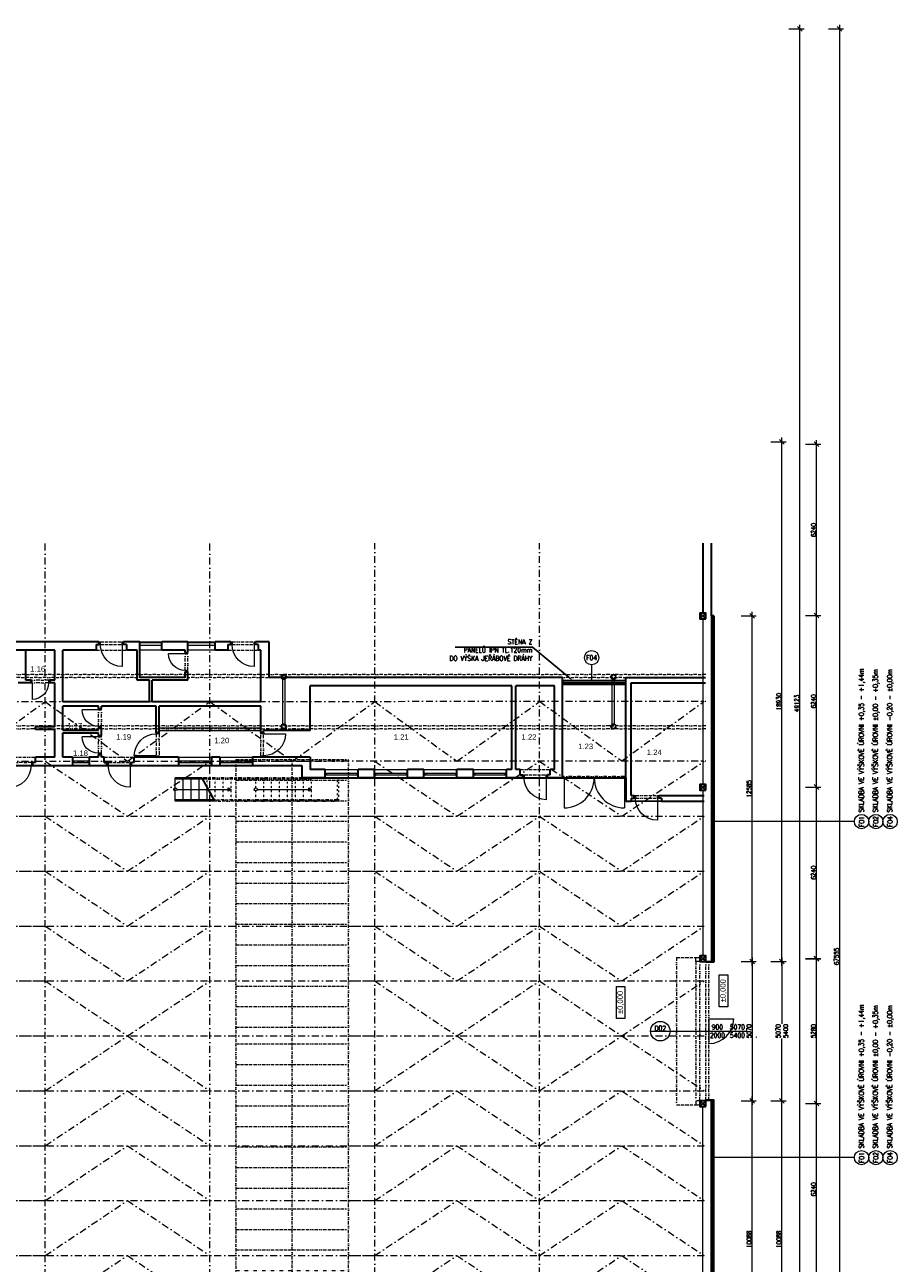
# Model space of a CAD drawing. Header units: millimetres. Extents: x -485339 to 350584, y -1189934 to 0.
# Tile 35 of 178: x -204483 to -172706, y -1037874 to -992773. Entities that reach past the tile are written whole.
import ezdxf
from ezdxf import colors
from ezdxf.entities.mleader import LeaderData, LeaderLine
from ezdxf.enums import TextEntityAlignment as Align
from ezdxf.math import Vec2, Vec3

# ---------------------------------------------------------------- set-up
doc = ezdxf.new("R2010")
doc.units = ezdxf.units.MM
doc.header["$LTSCALE"] = 10
for name, pattern in [('DASHDOT', [25.4, 12.7, -6.35, 0, -6.35]), ('DĚLICÍ2', [15.875, 6.35, -3.175, 0, -3.175, 0, -3.175]), ('ČÁRKOVANÁ2', [9.525, 6.35, -3.175])]:
    doc.linetypes.add(name, pattern=pattern)
doc.layers.get('Defpoints').update_dxf_attribs({"color": 201})
for name, color, linetype, lineweight in [('N_dveře', 10, 'Continuous', 18), ('N_kóty', 10, 'Continuous', 18), ('N_popis', 10, 'Continuous', 18), ('N_popis_otvory', 10, 'Continuous', 18), ('N_čáry_nad', 10, 'DĚLICÍ2', 18), ('N_čáry_obrys', 10, 'Continuous', 35), ('N_čáry_obv.plášt', 212, 'Continuous', 18), ('N_čáry_obv.plášt_obrys', 212, 'Continuous', 35), ('N_čáry_plné', 10, 'Continuous', 18), ('St__otvory_dveře', 40, 'Continuous', 18), ('St_kóty', 132, 'Continuous', 18), ('St_otvory_okna', 40, 'Continuous', 18), ('St_plocha_místnosti', 250, 'Continuous', 18), ('St_sloupy_konstrukce haly', 5, 'Continuous', 35), ('St_sloupy_opláštění_půdorys', 25, 'Continuous', 35), ('St_čáry_nad', 250, 'DĚLICÍ2', 18), ('St_čáry_obrys', 5, 'Continuous', 35), ('St_čáry_osy', 250, 'DASHDOT', 18), ('St_čáry_plné', 250, 'Continuous', 18), ('St_čáry_pod', 250, 'ČÁRKOVANÁ2', 18)]:
    doc.layers.add(name, color=color, linetype=linetype, lineweight=lineweight)
doc.styles.add('1_50', font='txt', dxfattribs={"height": 100})
doc.styles.add('Andy', font='arial.ttf')
doc.styles.get("Standard").update_dxf_attribs({"font": 'simplex.shx', "width": 0.8})
doc.linetypes.add('IZOLACE', pattern='A,0.0001,-0.1,[134,ltypeshp.shx,S=0.1,R=0,X=-0.1,Y=0],-0.2,[134,ltypeshp.shx,S=0.1,R=180,X=0.1,Y=0],-0.1', length=0.4001)
doc.linetypes.add('ZIGZAG', pattern='A,0.00254,-5.08,[131,ltypeshp.shx,S=5.08,R=0,X=-5.08,Y=0],-10.16,[131,ltypeshp.shx,S=5.08,R=180,X=5.08,Y=0],-5.08', length=20.32254)
doc.dimstyles.new('stavebníM100', dxfattribs={"dimtxt": 165, "dimasz": 170, "dimexe": 150, "dimexo": 100, "dimgap": 30, "dimtad": 1, "dimdec": 0, "dimtxsty": 'Standard', "dimblk": 'OBLIQUE', "dimcen": -2.5, "dimdle": 150, "dimclrd": 256, "dimclre": 256, "dimclrt": 256, "dimadec": 4, "dimazin": 0, "dimtfac": 1, "dimtdec": 0, "dimtmove": 2, "dimatfit": 3, "dimldrblk": 'OBLIQUE', "dimfxl": 400, "dimfxlon": 1, "dimlwd": -1, "dimlwe": -1, "dimarcsym": 0})

# ---------------------------------------------------------------- blocks, each defined once
blk = doc.blocks.new('*U6982')
at = {"layer": 'St_čáry_osy', "ltscale": 2}
blk.add_lwpolyline([(-3000, -1000), (-4, 1000), (3000, -1000)], dxfattribs=at)
blk = doc.blocks.new('*U6981')
at = {"layer": 'St_čáry_osy', "ltscale": 2}
for p in [(60000, 8000), (72000, 8000), (60000, 6000), (72000, 6000), (60000, 4000), (72000, 4000), (60000, 2000), (72000, 2000), (60000, 0), (72000, 0)]:
    blk.add_blockref('*U6982', p, dxfattribs=at)
blk = doc.blocks.new('*U6984')
at = {"layer": 'St_čáry_osy', "ltscale": 2}
blk.add_lwpolyline([(-3000, -1000), (-4, 1000), (3000, -1000)], dxfattribs=at)
blk = doc.blocks.new('*U6983')
at = {"layer": 'St_čáry_osy', "ltscale": 2}
for p in [(60000, 8000), (72000, 8000), (60000, 6000), (72000, 6000), (60000, 4000), (72000, 4000), (60000, 2000), (72000, 2000), (60000, 0), (72000, 0)]:
    blk.add_blockref('*U6984', p, dxfattribs=at)
blk = doc.blocks.new('*U6986')
at = {"layer": 'St_čáry_osy', "ltscale": 2}
for points in [[(-3950, 8000), (9058, 8000)], [(-3950, 6000), (9058, 6000)], [(-3950, 4000), (9058, 4000)], [(-3950, 2000), (9058, 2000)], [(-3950, 0), (9058, 0)], [(-3950, -2000), (9058, -2000)], [(-3950, -4000), (9058, -4000)], [(-3950, -6000), (9058, -6000)], [(-3950, -8000), (9058, -8000)]]:
    blk.add_lwpolyline(points, dxfattribs=at)
blk = doc.blocks.new('*U6985')
at = {"layer": 'St_čáry_osy', "ltscale": 2}
for p in [(48000, 0), (60000, 0), (72000, 0)]:
    blk.add_blockref('*U6986', p, dxfattribs=at)
blk = doc.blocks.new('G$C7F8F446A')
at = {"layer": 'St_čáry_plné', "color": 0, "linetype": 'ByBlock', "ltscale": 2}
for p, q in [((20055, 4100), (-55, 4100)), ((-55, 0), (20055, 0))]:
    blk.add_line(p, q, dxfattribs=at)
for points in [[(-55, 4100), (-55, 0)], [(695, 4100), (695, 0)], [(1445, 4100), (1445, 0)], [(2195, 4100), (2195, 0)], [(2945, 4100), (2945, 0)], [(3695, 4100), (3695, 0)], [(4445, 4100), (4445, 0)], [(5195, 4100), (5195, 0)], [(5945, 4100), (5945, 0)], [(6695, 4100), (6695, 0)], [(7445, 4100), (7445, 0)], [(8195, 4100), (8195, 0)], [(8945, 4100), (8945, 0)], [(9695, 4100), (9695, 0)], [(10305, 4100), (10305, 0)], [(11055, 4100), (11055, 0)], [(11805, 4100), (11805, 0)], [(12555, 4100), (12555, 0)], [(13305, 4100), (13305, 0)], [(14055, 4100), (14055, 0)], [(14805, 4100), (14805, 0)], [(15555, 4100), (15555, 0)], [(16305, 4100), (16305, 0)], [(17055, 4100), (17055, 0)], [(17805, 4100), (17805, 0)], [(18555, 4100), (18555, 0)], [(19305, 4100), (19305, 0)], [(20055, 4100), (20055, 0)], [(-55, 2050), (20000, 2050)]]:
    blk.add_lwpolyline(points, dxfattribs=at)
at = {"layer": 'St_čáry_pod', "color": 0, "linetype": 'ByBlock', "ltscale": 2}
for p, q in [((0, 4100), (0, 0)), ((20000, 0), (20000, 4100))]:
    blk.add_line(p, q, dxfattribs=at)
blk = doc.blocks.new('G$C3969F823')
at = {"layer": 'St__otvory_dveře', "ltscale": 2}
for points in [[(-100, -50), (-100, 0), (0, 0), (0, -50)], [(-101, -700), (-101, -650), (-1, -650), (-1, -700)]]:
    blk.add_lwpolyline(points, close=True, dxfattribs=at)
at = {"layer": 'St__otvory_dveře', "linetype": 'DĚLICÍ2', "ltscale": 2}
for points in [[(-100, -50), (-101, -650)], [(0, -50), (-1, -650)]]:
    blk.add_lwpolyline(points, dxfattribs=at)
at = {"layer": 'St__otvory_dveře', "color": 0, "ltscale": 2}
blk.add_lwpolyline([(-101, -650), (-701, -650)], dxfattribs=at)
blk.add_arc((-101, -650), 600, 90, 180, dxfattribs=at)
blk = doc.blocks.new('G$CC1796412')
at = {"layer": 'St__otvory_dveře', "color": 0, "ltscale": 2}
blk.add_lwpolyline([(850, 1), (850, 801)], dxfattribs=at)
at = {"layer": 'St__otvory_dveře', "ltscale": 2}
for points in [[(50, 0), (0, 0), (0, -100), (50, -100)], [(900, 1), (850, 1), (850, -99), (900, -99)]]:
    blk.add_lwpolyline(points, close=True, dxfattribs=at)
at = {"layer": 'St__otvory_dveře', "linetype": 'DĚLICÍ2', "ltscale": 2}
for points in [[(50, 0), (850, 1)], [(50, -100), (850, -99)]]:
    blk.add_lwpolyline(points, dxfattribs=at)
at = {"layer": 'St__otvory_dveře', "color": 0, "ltscale": 2}
blk.add_arc((850, 1), 800, 90, 180, dxfattribs=at)
blk = doc.blocks.new('G$CC101BA37')
at = {"layer": 'St_otvory_okna', "ltscale": 2}
for points in [[(600, 50), (0, 50), (0, 0), (600, 0)], [(0, 50), (50, 50), (50, 0), (0, 0)], [(600, 50), (550, 50), (550, 0), (600, 0)]]:
    blk.add_lwpolyline(points, close=True, dxfattribs=at)
blk = doc.blocks.new('G$C09EC9A76')
at = {"layer": 'St_otvory_okna', "ltscale": 2}
for points in [[(1200, 50), (0, 50), (0, 0), (1200, 0)], [(0, 50), (50, 50), (50, 0), (0, 0)], [(1200, 50), (1150, 50), (1150, 0), (1200, 0)]]:
    blk.add_lwpolyline(points, close=True, dxfattribs=at)
blk = doc.blocks.new('G$C96BA53D1')
at = {"layer": 'St__otvory_dveře', "ltscale": 2}
for points in [[(0, -50), (50, -50), (50, 0), (0, 0)], [(2250, -50), (2300, -50), (2300, 0), (2250, 0)]]:
    blk.add_lwpolyline(points, close=True, dxfattribs=at)
at = {"layer": 'St__otvory_dveře', "linetype": 'DĚLICÍ2', "ltscale": 2}
for points in [[(2250, 0), (50, 0)], [(2250, -50), (50, -50)]]:
    blk.add_lwpolyline(points, dxfattribs=at)
at = {"layer": 'St__otvory_dveře', "ltscale": 2}
for points in [[(50, -50), (50, -1150)], [(2250, -50), (2250, -1150)]]:
    blk.add_lwpolyline(points, dxfattribs=at)
for centre, start, end in [((50, -50), 270, 0), ((2250, -50), 180, 270)]:
    blk.add_arc(centre, 1100, start, end, dxfattribs=at)
blk = doc.blocks.new('G$CB69B1554')
at = {"layer": 'St_otvory_okna', "ltscale": 2}
for points in [[(58530, -25), (59330, -25)], [(58530, -125), (59330, -125)], [(60280, -25), (61280, -25)], [(60280, -125), (61280, -125)]]:
    blk.add_lwpolyline(points, dxfattribs=at)
at = {"layer": 'St_čáry_nad', "ltscale": 2}
for points in [[(56940, -300), (58040, -300)], [(61740, -300), (62840, -300)], [(53630, -4200), (54730, -4200)], [(57230, -4200), (58330, -4200)], [(64782, -4950), (60805, -4950)], [(72380, -4650), (73480, -4650)], [(64782, -5000), (60833, -5000)], [(65732, -5750), (61245, -5750)], [(65782, -5800), (61272, -5800)], [(76430, -5800), (77530, -5800)]]:
    blk.add_lwpolyline(points, dxfattribs=at)
at = {"layer": 'St_čáry_nad'}
for points in [[(60982, -5272), (60982, -4950)], [(61272, -5800), (61272, -4950)], [(61562, -5800), (61562, -4950)], [(61852, -5800), (61852, -4950)], [(62752, -5800), (62752, -4950)], [(63042, -5800), (63042, -4950)], [(63332, -5800), (63332, -4950)], [(63622, -5800), (63622, -4950)], [(63912, -5800), (63912, -4950)], [(64202, -5800), (64202, -4950)], [(64492, -5800), (64492, -4950)], [(64782, -5800), (64782, -4950)], [(65732, -5750), (65732, -4950)], [(65782, -5800), (65782, -4950)]]:
    blk.add_lwpolyline(points, dxfattribs=at)
at = {"layer": 'St_čáry_obrys', "ltscale": 2}
for points in [[(57040, 0), (52930, 0)], [(57040, -102), (57040, 0)], [(58530, 0), (57940, 0)], [(57940, -100), (57940, 0)], [(58530, -1300), (58530, 0)], [(60280, 0), (59330, 0)], [(59330, -300), (59330, 0)], [(60280, -390), (60280, 0)], [(61840, 0), (61280, 0)], [(61280, -300), (61280, 0)], [(61840, -102), (61840, 0)], [(63240, 0), (62740, 0)], [(63240, -1300), (63240, 0)], [(55430, -300), (53230, -300)], [(55430, -300), (54380, -300)], [(54380, -1400), (54380, -300)], [(55430, -1400), (55430, -300)], [(55730, -2190), (55730, -300)], [(56940, -300), (55730, -300)], [(56940, -100), (57040, -100)], [(56940, -100), (56940, -300)], [(57940, -100), (57940, -2)], [(58040, -100), (57940, -100)], [(58040, -100), (58040, -300)], [(58430, -300), (58040, -300)], [(58430, -1400), (58430, -300)], [(60180, -300), (59330, -300)], [(60180, -390), (60180, -300)], [(61740, -300), (61280, -300)], [(61740, -100), (61740, -300)], [(61740, -100), (61840, -100)], [(62740, -102), (62740, -2)], [(62740, -102), (62740, -2)], [(62840, -100), (62740, -100)], [(62840, -100), (62840, -300)], [(62940, -300), (62840, -300)], [(62940, -2190), (62940, -300)], [(60180, -1300), (58530, -1300)], [(60180, -1300), (60180, -1090)], [(60280, -1400), (60280, -1090)], [(73930, -1300), (63240, -1300)], [(73930, -4950), (73930, -1300)], [(76230, -5800), (76230, -1300)], [(54555, -1500), (54105, -1500)], [(54555, -1400), (54380, -1400)], [(54555, -1400), (54555, -1500)], [(55430, -1400), (55255, -1400)], [(55255, -1400), (55255, -1500)], [(55430, -1500), (55255, -1500)], [(55430, -3100), (55430, -1500)], [(58880, -1400), (58430, -1400)], [(58880, -2190), (58880, -1400)], [(60280, -1400), (58980, -1400)], [(58980, -2190), (58980, -1400)], [(72080, -1600), (64730, -1600)], [(64730, -3230), (64730, -1600)], [(72080, -4650), (72080, -1600)], [(73630, -1600), (72230, -1600)], [(72230, -4650), (72230, -1600)], [(73630, -4650), (73630, -1600)], [(76430, -5600), (76430, -1500)], [(58880, -2190), (55730, -2190)], [(62940, -2190), (58980, -2190)], [(55730, -3220), (55730, -2340)], [(57030, -2340), (55730, -2340)], [(57030, -2430), (57030, -2340)], [(57130, -2430), (57130, -2340)], [(59130, -2340), (57130, -2340)], [(59130, -3300), (59130, -2340)], [(59230, -3300), (59230, -2340)], [(62940, -2340), (59230, -2340)], [(62940, -3300), (62940, -2340)], [(55430, -3100), (54730, -3100)], [(54730, -3200), (54730, -3100)], [(57030, -3220), (57030, -3130)], [(57130, -3410), (57130, -3130)], [(55430, -3200), (54730, -3200)], [(55430, -4200), (55430, -3200)], [(55730, -3220), (57030, -3220)], [(55730, -4200), (55730, -3320)], [(55730, -3320), (57030, -3320)], [(57030, -3410), (57030, -3320)], [(59230, -3300), (59130, -3300)], [(63040, -3300), (62940, -3300)], [(64730, -3230), (63040, -3230)], [(63040, -3300), (63040, -3230)], [(54630, -4500), (54630, -4400)], [(54730, -4400), (54630, -4400)], [(54630, -4500), (56080, -4500)], [(54730, -4400), (54730, -4200)], [(55430, -4200), (54730, -4200)], [(56080, -4200), (55730, -4200)], [(57030, -4200), (56680, -4200)], [(56680, -4500), (57330, -4500)], [(57030, -4200), (57030, -4110)], [(57130, -4200), (57130, -4110)], [(57230, -4200), (57130, -4200)], [(57230, -4400), (57230, -4200)], [(57230, -4400), (57330, -4400)], [(57330, -4500), (57330, -4400)], [(58230, -4500), (58230, -4400)], [(58330, -4400), (58230, -4400)], [(58230, -4500), (59940, -4500)], [(59940, -4200), (58330, -4200)], [(58330, -4400), (58330, -4200)], [(61440, -4200), (61140, -4200)], [(61140, -4500), (61440, -4500)], [(64730, -4200), (62640, -4200)], [(62640, -4500), (64430, -4500)], [(64430, -4500), (64430, -4950)], [(64730, -4200), (64730, -4650)], [(65280, -4950), (64430, -4950)], [(65280, -4650), (64730, -4650)], [(65280, -4950), (65280, -4650)], [(67080, -4650), (66480, -4650)], [(66480, -4950), (66480, -4650)], [(67080, -4950), (66480, -4950)], [(67080, -4950), (67080, -4650)], [(68880, -4650), (68280, -4650)], [(68280, -4950), (68280, -4650)], [(68880, -4950), (68280, -4950)], [(68880, -4950), (68880, -4650)], [(70680, -4650), (70080, -4650)], [(70080, -4950), (70080, -4650)], [(70680, -4950), (70080, -4950)], [(70680, -4950), (70680, -4650)], [(72080, -4650), (71880, -4650)], [(71880, -4950), (71880, -4650)], [(72480, -4950), (71880, -4950)], [(72380, -4650), (72230, -4650)], [(72380, -4850), (72380, -4650)], [(72380, -4850), (72480, -4850)], [(72480, -4950), (72480, -4850)], [(73380, -4950), (73380, -4850)], [(73380, -4950), (73380, -4850)], [(73480, -4850), (73380, -4850)], [(73930, -4950), (73380, -4950)], [(73630, -4650), (73480, -4650)], [(73480, -4850), (73480, -4650)], [(76430, -5700), (76430, -5800)], [(76430, -5700), (76530, -5700)], [(76530, -5702), (76530, -5602)], [(77230, -5600), (77230, -5600)], [(77430, -5702), (77430, -5602)], [(77430, -5702), (77430, -5602)], [(77530, -5700), (77430, -5700)], [(77530, -5700), (77530, -5800)]]:
    blk.add_lwpolyline(points, dxfattribs=at)
at = {"layer": 'St_čáry_obrys'}
for points in [[(60180, -390), (60280, -390)], [(60180, -1090), (60280, -1090)], [(76230, -1300), (79139, -1300)], [(76430, -1500), (79139, -1500)], [(57030, -2430), (57130, -2430)], [(57030, -3130), (57130, -3130)], [(57030, -3410), (57130, -3410)], [(56080, -4200), (56080, -4500)], [(56680, -4200), (56680, -4500)], [(57030, -4110), (57130, -4110)], [(59940, -4200), (59940, -4500)], [(61140, -4200), (61140, -4500)], [(61440, -4200), (61440, -4500)], [(62640, -4200), (62640, -4500)], [(76230, -5800), (76430, -5800)], [(76430, -5600), (76530, -5600)], [(77430, -5600), (79089, -5600)], [(77530, -5800), (79089, -5800)]]:
    blk.add_lwpolyline(points, dxfattribs=at)
at = {"layer": 'St_čáry_plné'}
for p, q in [((56080, -4200), (56680, -4200)), ((56080, -4500), (56680, -4500)), ((59940, -4200), (61140, -4200)), ((59940, -4500), (61140, -4500)), ((61440, -4200), (62640, -4200)), ((61440, -4500), (62640, -4500)), ((65280, -4650), (66480, -4650)), ((65280, -4950), (66480, -4950)), ((67080, -4650), (68280, -4650)), ((67080, -4950), (68280, -4950)), ((68880, -4650), (70080, -4650)), ((68880, -4950), (70080, -4950)), ((70680, -4650), (71880, -4650)), ((70680, -4950), (71880, -4950))]:
    blk.add_line(p, q, dxfattribs=at)
at = {"layer": 'St_čáry_plné', "ltscale": 2}
for points in [[(58530, 0), (59330, 0)], [(60280, 0), (61280, 0)], [(59330, -300), (58530, -300)], [(61280, -300), (60280, -300)], [(59877, -5375), (61852, -5375)], [(62807, -5375), (64782, -5375)]]:
    blk.add_lwpolyline(points, dxfattribs=at)
at = {"layer": 'St_čáry_plné'}
for points in [[(62940, -3140), (59230, -3140)], [(62940, -3240), (59230, -3240)], [(60805, -4950), (59822, -4950)], [(59822, -5800), (59822, -4950)], [(60112, -5800), (60112, -4950)], [(60402, -5800), (60402, -4950)], [(60692, -5800), (60692, -4950)], [(60771, -4950), (61238, -5800)], [(60805, -4950), (61272, -5800)], [(60799, -5000), (59822, -5000)], [(60982, -5800), (60982, -5334)], [(61210, -5750), (59822, -5750)], [(61272, -5800), (59822, -5800)]]:
    blk.add_lwpolyline(points, dxfattribs=at)
at = {"layer": 'St_čáry_plné', "ltscale": 2}
for points in [[(61852, -5375), (61751, -5434), (61751, -5316)], [(64782, -5375), (64681, -5434), (64681, -5316)]]:
    blk.add_lwpolyline(points, close=True, dxfattribs=at)
for centre in [(59822, -5375), (62752, -5375)]:
    blk.add_circle(centre, 54.6, dxfattribs=at)
at = {"layer": 'St__otvory_dveře', "xscale": -1}
for name, p, rotation in [('G$CC1796412', (57040, -99), 180), ('G$CC1796412', (61840, -99), 180), ('G$C3969F823', (60280, -1090), 180), ('G$C3969F823', (55255, -1399), 270), ('G$C3969F823', (57130, -3130), 180), ('G$C3969F823', (57130, -4110), 180), ('G$CC1796412', (59130, -3300), 89.9999999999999), ('G$CC1796412', (63040, -4200), 269.9999999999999), ('G$CC1796412', (57330, -4499), 180), ('G$CC1796412', (72480, -4949), 180), ('G$CC1796412', (76530, -5699), 180)]:
    blk.add_blockref(name, p, dxfattribs=dict(at, rotation=rotation))
at = {"layer": 'St__otvory_dveře', "rotation": 180}
blk.add_blockref('G$CC1796412', (54630, -4501), dxfattribs=at)
at = {"layer": 'St__otvory_dveře'}
blk.add_blockref('G$C96BA53D1', (73930, -4900), dxfattribs=at)
at = {"layer": 'St_otvory_okna', "ltscale": 2}
for name, p in [('G$CC101BA37', (56080, -4400)), ('G$C09EC9A76', (59940, -4400)), ('G$C09EC9A76', (61440, -4400)), ('G$C09EC9A76', (65280, -4850)), ('G$C09EC9A76', (67080, -4850)), ('G$C09EC9A76', (68880, -4850)), ('G$C09EC9A76', (70680, -4850))]:
    blk.add_blockref(name, p, dxfattribs=at)
blk = doc.blocks.new('G$CD8A98CDB')
at = {"layer": 'St_sloupy_konstrukce haly', "color": 250, "lineweight": 18, "ltscale": 2}
for points in [[(-825, 0), (825, 0)], [(-825, -80), (825, -80)]]:
    blk.add_lwpolyline(points, dxfattribs=at)
at = {"layer": 'St_sloupy_konstrukce haly', "ltscale": 2}
for centre in [(-900, -40), (900, -40)]:
    blk.add_circle(centre, 85, dxfattribs=at)
blk = doc.blocks.new('G$C0F2906C7')
at = {"layer": 'St_sloupy_opláštění_půdorys', "ltscale": 2}
blk.add_lwpolyline([(-105, -105), (105, -105), (105, 105), (-105, 105)], close=True, dxfattribs=at)
for points in [[(-105, 105), (105, -105)], [(105, 105), (-105, -105)]]:
    blk.add_lwpolyline(points, dxfattribs=at)
blk = doc.blocks.new('_OBLIQUE')
at = {"color": 0, "linetype": 'ByBlock'}
blk.add_line((-0.5, -0.5), (0.5, 0.5), dxfattribs=at)
blk = doc.blocks.new('*D7068')
at = {"layer": 'Defpoints', "color": 0}
for p in [(-179563, -1031958), (-176905, -1031958), (-195583, -1042046)]:
    blk.add_point(p, dxfattribs=at)
at = {"layer": 'St_kóty'}
for p, q in [((-176905, -1042196), (-176905, -1031808)), ((-177305, -1031958), (-176755, -1031958)), ((-177305, -1042046), (-176755, -1042046))]:
    blk.add_line(p, q, dxfattribs=at)
at = {"layer": 'St_kóty', "linetype": 'ByBlock', "xscale": 170, "yscale": 170, "zscale": 170}
for p, rotation in [((-176905, -1031958), 90), ((-176905, -1042046), 270)]:
    blk.add_blockref('_OBLIQUE', p, dxfattribs=dict(at, rotation=rotation))
at = {"layer": 'St_kóty', "insert": (-177017, -1037002), "char_height": 165, "attachment_point": 5, "rotation": 90}
blk.add_mtext('10088', dxfattribs=at)
blk = doc.blocks.new('*D7069')
at = {"layer": 'Defpoints', "color": 0}
for p in [(-179483, -1026888), (-176905, -1026888), (-179483, -1031958)]:
    blk.add_point(p, dxfattribs=at)
at = {"layer": 'St_kóty'}
for p, q in [((-177305, -1026888), (-176755, -1026888)), ((-176905, -1026738), (-176905, -1029160)), ((-176905, -1032108), (-176905, -1029685)), ((-177305, -1031958), (-176755, -1031958))]:
    blk.add_line(p, q, dxfattribs=at)
at = {"layer": 'St_kóty', "linetype": 'ByBlock', "xscale": 170, "yscale": 170, "zscale": 170}
for p, rotation in [((-176905, -1026888), 90), ((-176905, -1031958), 270)]:
    blk.add_blockref('_OBLIQUE', p, dxfattribs=dict(at, rotation=rotation))
at = {"layer": 'St_kóty', "insert": (-176905, -1029423), "char_height": 165, "attachment_point": 5, "rotation": 90}
blk.add_mtext('5070\\P5400', dxfattribs=at)
blk = doc.blocks.new('*D7070')
at = {"layer": 'Defpoints', "color": 0}
for p in [(-179483, -1007958), (-176905, -1007958), (-179563, -1026888)]:
    blk.add_point(p, dxfattribs=at)
at = {"layer": 'St_kóty'}
for p, q in [((-177305, -1007958), (-176755, -1007958)), ((-176905, -1027038), (-176905, -1007808)), ((-177305, -1026888), (-176755, -1026888))]:
    blk.add_line(p, q, dxfattribs=at)
at = {"layer": 'St_kóty', "linetype": 'ByBlock', "xscale": 170, "yscale": 170, "zscale": 170}
for p, rotation in [((-176905, -1007958), 90), ((-176905, -1026888), 270)]:
    blk.add_blockref('_OBLIQUE', p, dxfattribs=dict(at, rotation=rotation))
at = {"layer": 'St_kóty', "insert": (-177017, -1017423), "char_height": 165, "attachment_point": 5, "rotation": 90}
blk.add_mtext('18930', dxfattribs=at)
blk = doc.blocks.new('*D7074')
at = {"layer": 'Defpoints', "color": 0}
for p in [(-179483, -992923), (-176251, -992923), (-195597, -1042046)]:
    blk.add_point(p, dxfattribs=at)
at = {"layer": 'St_kóty'}
for p, q in [((-176651, -992923), (-176101, -992923)), ((-176251, -1042196), (-176251, -992773)), ((-176651, -1042046), (-176101, -1042046))]:
    blk.add_line(p, q, dxfattribs=at)
at = {"layer": 'St_kóty', "linetype": 'ByBlock', "xscale": 170, "yscale": 170, "zscale": 170}
for p, rotation in [((-176251, -992923), 90), ((-176251, -1042046), 270)]:
    blk.add_blockref('_OBLIQUE', p, dxfattribs=dict(at, rotation=rotation))
at = {"layer": 'St_kóty', "insert": (-176364, -1017484), "char_height": 165, "attachment_point": 5, "rotation": 90}
blk.add_mtext('49123', dxfattribs=at)
blk = doc.blocks.new('*D7078')
at = {"layer": 'Defpoints', "color": 0}
for p in [(-179788, -1032063), (-175643, -1032063), (-179788, -1038303)]:
    blk.add_point(p, dxfattribs=at)
at = {"layer": 'St_kóty'}
for p, q in [((-176043, -1032063), (-175493, -1032063)), ((-175643, -1038453), (-175643, -1031913)), ((-176043, -1038303), (-175493, -1038303))]:
    blk.add_line(p, q, dxfattribs=at)
at = {"layer": 'St_kóty', "linetype": 'ByBlock', "xscale": 170, "yscale": 170, "zscale": 170}
for p, rotation in [((-175643, -1032063), 90), ((-175643, -1038303), 270)]:
    blk.add_blockref('_OBLIQUE', p, dxfattribs=dict(at, rotation=rotation))
at = {"layer": 'St_kóty', "insert": (-175755, -1035183), "char_height": 165, "attachment_point": 5, "rotation": 90}
blk.add_mtext('6240', dxfattribs=at)
blk = doc.blocks.new('*D7079')
at = {"layer": 'Defpoints', "color": 0}
for p in [(-179788, -1026783), (-175643, -1026783), (-179788, -1032063)]:
    blk.add_point(p, dxfattribs=at)
at = {"layer": 'St_kóty'}
for p, q in [((-176043, -1026783), (-175493, -1026783)), ((-175643, -1032213), (-175643, -1026633)), ((-176043, -1032063), (-175493, -1032063))]:
    blk.add_line(p, q, dxfattribs=at)
at = {"layer": 'St_kóty', "linetype": 'ByBlock', "xscale": 170, "yscale": 170, "zscale": 170}
for p, rotation in [((-175643, -1026783), 90), ((-175643, -1032063), 270)]:
    blk.add_blockref('_OBLIQUE', p, dxfattribs=dict(at, rotation=rotation))
at = {"layer": 'St_kóty', "insert": (-175755, -1029423), "char_height": 165, "attachment_point": 5, "rotation": 90}
blk.add_mtext('5280', dxfattribs=at)
blk = doc.blocks.new('*D7080')
at = {"layer": 'Defpoints', "color": 0}
for p in [(-179788, -1020531), (-175643, -1020531), (-179788, -1026771)]:
    blk.add_point(p, dxfattribs=at)
at = {"layer": 'St_kóty'}
for p, q in [((-176043, -1020531), (-175493, -1020531)), ((-175643, -1026921), (-175643, -1020381)), ((-176043, -1026771), (-175493, -1026771))]:
    blk.add_line(p, q, dxfattribs=at)
at = {"layer": 'St_kóty', "linetype": 'ByBlock', "xscale": 170, "yscale": 170, "zscale": 170}
for p, rotation in [((-175643, -1020531), 90), ((-175643, -1026771), 270)]:
    blk.add_blockref('_OBLIQUE', p, dxfattribs=dict(at, rotation=rotation))
at = {"layer": 'St_kóty', "insert": (-175755, -1023651), "char_height": 165, "attachment_point": 5, "rotation": 90}
blk.add_mtext('6240', dxfattribs=at)
blk = doc.blocks.new('*D7081')
at = {"layer": 'Defpoints', "color": 0}
for p in [(-179788, -1014291), (-175643, -1014291), (-179788, -1020531)]:
    blk.add_point(p, dxfattribs=at)
at = {"layer": 'St_kóty'}
for p, q in [((-176043, -1014291), (-175493, -1014291)), ((-175643, -1020681), (-175643, -1014141)), ((-176043, -1020531), (-175493, -1020531))]:
    blk.add_line(p, q, dxfattribs=at)
at = {"layer": 'St_kóty', "linetype": 'ByBlock', "xscale": 170, "yscale": 170, "zscale": 170}
for p, rotation in [((-175643, -1014291), 90), ((-175643, -1020531), 270)]:
    blk.add_blockref('_OBLIQUE', p, dxfattribs=dict(at, rotation=rotation))
at = {"layer": 'St_kóty', "insert": (-175755, -1017411), "char_height": 165, "attachment_point": 5, "rotation": 90}
blk.add_mtext('6240', dxfattribs=at)
blk = doc.blocks.new('*D7082')
at = {"layer": 'Defpoints', "color": 0}
for p in [(-179788, -1008051), (-175643, -1008051), (-179788, -1014291)]:
    blk.add_point(p, dxfattribs=at)
at = {"layer": 'St_kóty'}
for p, q in [((-175643, -1014441), (-175643, -1007901)), ((-176043, -1008051), (-175493, -1008051)), ((-176043, -1014291), (-175493, -1014291))]:
    blk.add_line(p, q, dxfattribs=at)
at = {"layer": 'St_kóty', "linetype": 'ByBlock', "xscale": 170, "yscale": 170, "zscale": 170}
for p, rotation in [((-175643, -1008051), 90), ((-175643, -1014291), 270)]:
    blk.add_blockref('_OBLIQUE', p, dxfattribs=dict(at, rotation=rotation))
at = {"layer": 'St_kóty', "insert": (-175755, -1011171), "char_height": 165, "attachment_point": 5, "rotation": 90}
blk.add_mtext('6240', dxfattribs=at)
blk = doc.blocks.new('*D7086')
at = {"layer": 'Defpoints', "color": 0}
for p in [(-179483, -992923), (-195583, -1060478), (-174807, -1060478)]:
    blk.add_point(p, dxfattribs=at)
at = {"layer": 'St_kóty'}
for p, q in [((-175207, -992923), (-174657, -992923)), ((-174807, -992773), (-174807, -1060628)), ((-175207, -1060478), (-174657, -1060478))]:
    blk.add_line(p, q, dxfattribs=at)
at = {"layer": 'St_kóty', "linetype": 'ByBlock', "xscale": 170, "yscale": 170, "zscale": 170}
for p, rotation in [((-174807, -992923), 90), ((-174807, -1060478), 270)]:
    blk.add_blockref('_OBLIQUE', p, dxfattribs=dict(at, rotation=rotation))
at = {"layer": 'St_kóty', "insert": (-174919, -1026700), "char_height": 165, "attachment_point": 5, "rotation": 90}
blk.add_mtext('67555', dxfattribs=at)
blk = doc.blocks.new('G$C989355E2')
at = {"layer": 'N_dveře', "linetype": 'DĚLICÍ2', "ltscale": 2}
for points in [[(-850, 2685), (-850, -2685)], [(-850, 2685), (-150, 2685)], [(-150, 2535), (-150, -2535)], [(0, -2535), (0, 2535)], [(-850, -2685), (-150, -2685)]]:
    blk.add_lwpolyline(points, dxfattribs=at)
at = {"layer": 'N_dveře'}
blk.add_lwpolyline([(0, 2535), (-150, 2535), (-150, 2685), (0, 2685)], close=True, dxfattribs=at)
at = {"layer": 'N_dveře', "linetype": 'DĚLICÍ2', "ltscale": 2}
blk.add_lwpolyline([(0, -2535), (-150, -2535), (-150, -2685), (0, -2685)], close=True, dxfattribs=at)
blk = doc.blocks.new('*D7313')
at = {"layer": 'Defpoints', "color": 0}
for p in [(-179483, -1031958), (-177992, -1031958), (-179483, -1042046)]:
    blk.add_point(p, dxfattribs=at)
at = {"layer": 'N_kóty'}
for p, q in [((-177992, -1042196), (-177992, -1031808)), ((-178392, -1031958), (-177842, -1031958)), ((-178392, -1042046), (-177842, -1042046))]:
    blk.add_line(p, q, dxfattribs=at)
at = {"layer": 'N_kóty', "linetype": 'ByBlock', "xscale": 170, "yscale": 170, "zscale": 170}
for p, rotation in [((-177992, -1031958), 90), ((-177992, -1042046), 270)]:
    blk.add_blockref('_OBLIQUE', p, dxfattribs=dict(at, rotation=rotation))
at = {"layer": 'N_kóty', "insert": (-178104, -1037002), "char_height": 165, "attachment_point": 5, "rotation": 90}
blk.add_mtext('10088', dxfattribs=at)
blk = doc.blocks.new('*D7314')
at = {"layer": 'Defpoints', "color": 0}
for p in [(-179483, -1014303), (-177992, -1014303), (-179483, -1026888)]:
    blk.add_point(p, dxfattribs=at)
at = {"layer": 'N_kóty'}
for p, q in [((-178392, -1014303), (-177842, -1014303)), ((-177992, -1027038), (-177992, -1014153)), ((-178392, -1026888), (-177842, -1026888))]:
    blk.add_line(p, q, dxfattribs=at)
at = {"layer": 'N_kóty', "linetype": 'ByBlock', "xscale": 170, "yscale": 170, "zscale": 170}
for p, rotation in [((-177992, -1014303), 90), ((-177992, -1026888), 270)]:
    blk.add_blockref('_OBLIQUE', p, dxfattribs=dict(at, rotation=rotation))
at = {"layer": 'N_kóty', "insert": (-178104, -1020595), "char_height": 165, "attachment_point": 5, "rotation": 90}
blk.add_mtext('12585', dxfattribs=at)
blk = doc.blocks.new('*D7315')
at = {"layer": 'Defpoints', "color": 0}
for p in [(-179683, -1026888), (-179683, -1031958), (-177992, -1031958)]:
    blk.add_point(p, dxfattribs=at)
at = {"layer": 'N_kóty'}
for p, q in [((-178392, -1026888), (-177842, -1026888)), ((-177992, -1026738), (-177992, -1032108)), ((-178392, -1031958), (-177842, -1031958))]:
    blk.add_line(p, q, dxfattribs=at)
at = {"layer": 'N_kóty', "linetype": 'ByBlock', "xscale": 170, "yscale": 170, "zscale": 170}
for p, rotation in [((-177992, -1026888), 90), ((-177992, -1031958), 270)]:
    blk.add_blockref('_OBLIQUE', p, dxfattribs=dict(at, rotation=rotation))
at = {"layer": 'N_kóty', "insert": (-178104, -1029423), "char_height": 165, "attachment_point": 5, "rotation": 90}
blk.add_mtext('5070', dxfattribs=at)

msp = doc.modelspace()

# ---------------------------------------------------------------- linework, layer by layer
at = {"layer": 'N_dveře'}
for points in [[(-179563, -1028972.6), (-178663, -1028972.6)], [(-179563, -1029022.6), (-179563, -1029822.6)]]:
    msp.add_lwpolyline(points, dxfattribs=at)
msp.add_arc((-179563, -1028972.6), 900, 270, 0, dxfattribs=at)
at = {"layer": 'N_popis'}
for points in [[(-183836.1, -1016082.1), (-183836.1, -1016662.9)], [(-174265.4, -1021790.1), (-179483, -1021790.1)], [(-174265.4, -1034027.5), (-179483, -1034027.5)]]:
    msp.add_lwpolyline(points, dxfattribs=at)
for centre in [(-183836.1, -1015822.2), (-174005.5, -1021790.1), (-173485.7, -1021790.1), (-172965.9, -1021790.1), (-174005.5, -1034027.5), (-173485.7, -1034027.5), (-172965.9, -1034027.5)]:
    msp.add_circle(centre, 259.9, dxfattribs=at)
at = {"layer": 'N_popis_otvory'}
msp.add_lwpolyline([(-180981.2, -1029422.6), (-178188.3, -1029422.6)], dxfattribs=at)
msp.add_circle((-181335.8, -1029422.6), 354.6, dxfattribs=at)
at = {"layer": 'N_čáry_nad', "ltscale": 2}
for points in [[(-179683, -1031957.6), (-179683, -1026887.6)], [(-179563, -1031957.6), (-179563, -1026887.6)]]:
    msp.add_lwpolyline(points, dxfattribs=at)
at = {"layer": 'N_čáry_obrys', "ltscale": 2}
for p, q in [((-179383, -1014302.6), (-179383, -1026907.6)), ((-179383, -1026907.6), (-179683, -1026907.6))]:
    msp.add_line(p, q, dxfattribs=at)
for points in [[(-179383, -1014302.6), (-179483, -1014302.6)], [(-195482.7, -1042145.8), (-179383, -1042145.8), (-179383, -1031937.6), (-179683, -1031937.6)]]:
    msp.add_lwpolyline(points, dxfattribs=at)
at = {"layer": 'N_čáry_obv.plášt', "linetype": 'IZOLACE', "ltscale": 10}
for p, q in [((-179433, -1014302.6), (-179433, -1026887.6)), ((-179433, -1042095.8), (-179433, -1031957.6))]:
    msp.add_line(p, q, dxfattribs=at)
at = {"layer": 'N_čáry_obv.plášt', "linetype": 'IZOLACE', "ltscale": 2}
for p, q in [((-179383, -1026897.6), (-179683, -1026897.6)), ((-179383, -1031947.6), (-179683, -1031947.6))]:
    msp.add_line(p, q, dxfattribs=at)
at = {"layer": 'N_čáry_obv.plášt', "linetype": 'ZIGZAG'}
msp.add_lwpolyline([(-184892.7, -1016722.9), (-182592.7, -1016722.9)], dxfattribs=at)
at = {"layer": 'N_čáry_obv.plášt_obrys'}
msp.add_lwpolyline([(-182592.7, -1016662.9), (-184892.7, -1016662.9), (-184892.7, -1016782.9), (-182592.7, -1016782.9)], close=True, dxfattribs=at)
at = {"layer": 'N_čáry_plné'}
msp.add_lwpolyline([(-181690.4, -1029422.6), (-180981.2, -1029422.6)], dxfattribs=at)
at = {"layer": 'St__otvory_dveře'}
msp.add_lwpolyline([(-179483, -1023932.6), (-179483, -1023932.6), (-179483, -1023932.6)], dxfattribs=at)
msp.add_lwpolyline([(-179483, -1023932.6), (-179483, -1023932.6), (-179483, -1023932.6)], dxfattribs=at)
msp.add_lwpolyline([(-179483, -1023932.6), (-179483, -1023932.6), (-179483, -1023932.6)], dxfattribs=at)
at = {"layer": 'St_kóty'}
for points in [[(-179190.3, -1028535), (-179190.3, -1027368.5), (-178879.7, -1027368.5), (-178879.7, -1028535)], [(-182935.6, -1028960.4), (-182935.6, -1027793.9), (-182625, -1027793.9), (-182625, -1028960.4)]]:
    msp.add_lwpolyline(points, close=True, dxfattribs=at)
at = {"layer": 'St_čáry_nad', "ltscale": 2}
for points in [[(-179683, -1016437.6), (-275737.7, -1016437.6)], [(-182415.5, -1016537.6), (-275737.7, -1016537.6)], [(-179683, -1018307.6), (-275737.7, -1018307.6)], [(-179683, -1018407.6), (-275737.7, -1018407.6)]]:
    msp.add_lwpolyline(points, dxfattribs=at)
at = {"layer": 'St_čáry_obrys'}
for p, q in [((-205892.7, -1019742.9), (-194392.7, -1019742.9)), ((-194392.7, -1019742.9), (-194392.7, -1020192.9)), ((-194392.7, -1020192.9), (-182592.7, -1020192.9)), ((-182592.7, -1020192.9), (-182592.7, -1021031.2)), ((-182592.7, -1021031.2), (-179783, -1021042.9))]:
    msp.add_line(p, q, dxfattribs=at)
at = {"layer": 'St_čáry_obrys', "ltscale": 2}
for points in [[(-179783, -1011656.9), (-179783, -1014197.6)], [(-179483, -1011656.9), (-179483, -1014302.6)]]:
    msp.add_lwpolyline(points, dxfattribs=at)
at = {"layer": 'St_čáry_osy', "ltscale": 2}
for points in [[(-203737.7, -1040882.6), (-203737.7, -1011656.9)], [(-197737.7, -1040882.6), (-197737.7, -1011656.9)], [(-191737.7, -1041843.2), (-191737.7, -1011656.9)], [(-185737.7, -1041843.2), (-185737.7, -1011656.9)], [(-275737.7, -1017422.6), (-179683, -1017409.8)], [(-209737.7, -1017422.6), (-206742, -1019595.1), (-203737.7, -1017422.6)], [(-203737.7, -1017422.6), (-200742, -1019595.1), (-197737.7, -1017422.6)], [(-197737.7, -1017422.6), (-194742, -1019595.1), (-191737.7, -1017422.6)], [(-191737.7, -1017422.6), (-188742, -1019595.1), (-185737.7, -1017422.6)], [(-185737.7, -1017410.6), (-182742, -1019583.1), (-179736.7, -1017410.6)], [(-275737.7, -1019595.1), (-179683, -1019582.3)], [(-185737.7, -1019595.1), (-182742, -1021595.1), (-179736.7, -1019595.1)], [(-185737.7, -1021595.1), (-182742, -1023595.1), (-179736.7, -1021595.1)], [(-185737.7, -1023595.1), (-182742, -1025595.1), (-179736.7, -1023595.1)], [(-185737.7, -1025595.1), (-182742, -1027595.1), (-179736.7, -1025595.1)], [(-185737.7, -1027595.1), (-182742, -1029595.1), (-179736.7, -1027595.1)], [(-185737.7, -1031595.1), (-182742, -1029595.1), (-179736.7, -1031595.1)], [(-185737.7, -1033595.1), (-182742, -1031595.1), (-179736.7, -1033595.1)], [(-185737.7, -1035595.1), (-182742, -1033595.1), (-179736.7, -1035595.1)], [(-185737.7, -1037595.1), (-182742, -1035595.1), (-179736.7, -1037595.1)], [(-185737.7, -1039595.1), (-182742, -1037595.1), (-179736.7, -1039595.1)]]:
    msp.add_lwpolyline(points, dxfattribs=at)
at = {"layer": 'St_čáry_plné', "ltscale": 2}
for points in [[(-179483, -1014302.6), (-179483, -1026887.6), (-179683, -1026887.6)], [(-179783, -1014407.6), (-179783, -1020437.6)], [(-179783, -1020647.6), (-179783, -1026677.6)], [(-195582.7, -1042045.8), (-179483, -1042045.8), (-179483, -1031957.6), (-179683, -1031957.6)], [(-179783, -1038197.6), (-179783, -1032167.6)]]:
    msp.add_lwpolyline(points, dxfattribs=at)

# ---------------------------------------------------------------- block references
at = {"layer": 'N_dveře', "ltscale": 2}
msp.add_blockref('G$CB69B1554', (-258822.7, -1015242.9), dxfattribs=at)
at = {"layer": 'N_dveře'}
msp.add_blockref('G$C989355E2', (-179893, -1029422.6), dxfattribs=at)
at = {"layer": 'St_sloupy_konstrukce haly', "ltscale": 2, "rotation": 90}
for p in [(-195082.7, -1017422.6), (-183082.7, -1017422.6)]:
    msp.add_blockref('G$CD8A98CDB', p, dxfattribs=at)
at = {"layer": 'St_sloupy_opláštění_půdorys', "ltscale": 2, "rotation": 90}
for p in [(-179788, -1014302.6), (-179788, -1020542.6), (-179788, -1026782.6), (-179788, -1032062.6)]:
    msp.add_blockref('G$C0F2906C7', p, dxfattribs=at)
at = {"layer": 'St_čáry_nad', "ltscale": 2, "rotation": 90}
msp.add_blockref('G$C7F8F446A', (-192692, -1039584.6), dxfattribs=at)
at = {"layer": 'St_čáry_osy', "ltscale": 2, "xscale": -1, "rotation": 180}
msp.add_blockref('*U6983', (-260737.7, -1020595.1), dxfattribs=at)
at = {"layer": 'St_čáry_osy', "ltscale": 2}
for name, p in [('*U6985', (-260742, -1029595.1)), ('*U6981', (-260737.7, -1038595.1))]:
    msp.add_blockref(name, p, dxfattribs=at)

# ---------------------------------------------------------------- texts
at = {"layer": 'N_popis', "width": 0.8}
msp.add_text('F04', height=180, dxfattribs=at).set_placement((-183836.1, -1015822.2), align=Align.MIDDLE_CENTER)
for s, p in [('SKLADBA VE VÝŠKOVÉ ÚROVNI +0,35 - +1,44m ', (-173926, -1021459.9)), ('SKLADBA VE VÝŠKOVÉ ÚROVNI %%P0,00 - +0,35m ', (-173411.7, -1021459.9)), ('SKLADBA VE VÝŠKOVÉ ÚROVNI -0,20 - %%P0,00m ', (-172891.9, -1021459.9)), ('SKLADBA VE VÝŠKOVÉ ÚROVNI +0,35 - +1,44m ', (-173926, -1033697.4)), ('SKLADBA VE VÝŠKOVÉ ÚROVNI %%P0,00 - +0,35m ', (-173411.7, -1033697.4)), ('SKLADBA VE VÝŠKOVÉ ÚROVNI -0,20 - %%P0,00m ', (-172891.9, -1033697.4))]:
    msp.add_text(s, height=180, rotation=90, dxfattribs=at).set_placement(p)
for s, p in [('F01', (-174005.5, -1021790.1)), ('F02', (-173485.7, -1021790.1)), ('F04', (-172965.9, -1021790.1)), ('F01', (-174005.5, -1034027.5)), ('F02', (-173485.7, -1034027.5)), ('F04', (-172965.9, -1034027.5))]:
    msp.add_text(s, height=180, rotation=90, dxfattribs=at).set_placement(p, align=Align.MIDDLE_CENTER)
at = {"layer": 'N_popis_otvory', "width": 0.8}
for s, p in [('D02', (-181335.8, -1029314.8)), ('.', (-177833.7, -1029561.5))]:
    msp.add_text(s, height=180, dxfattribs=at).set_placement(p, align=Align.MIDDLE_CENTER)
at = {"layer": 'N_popis_otvory', "char_height": 180, "width": 1342.526, "attachment_point": 5}
for s, insert in [('900\\P2000', (-179255.7, -1029422.6)), ('5070\\P5400', (-178527.8, -1029422.6))]:
    msp.add_mtext(s, dxfattribs=dict(at, insert=insert))
at = {"layer": 'St_kóty', "char_height": 200, "attachment_point": 5, "rotation": 90, "style": '1_50'}
for insert in [(-179035, -1027951.7), (-182780.3, -1028377.1)]:
    msp.add_mtext_dynamic_manual_height_columns('%%p0,000', width=890.536, gutter_width=500, heights=[0], dxfattribs=dict(at, insert=insert)).dxf.set("width", 1781.071)
at = {"layer": 'St_plocha_místnosti', "ltscale": 2, "style": 'Andy'}
for s, p in [('1.16', (-204283.5, -1016333)), ('1.17', (-202932, -1018399.7)), ('1.19', (-201152.6, -1018804.1)), ('1.20', (-197579.6, -1018936.6)), ('1.21', (-191043.9, -1018809.2)), ('1.22', (-186389.2, -1018809.2)), ('1.18', (-202724.1, -1019399)), ('1.23', (-184325.2, -1019151.5)), ('1.24', (-181827.9, -1019368.4))]:
    msp.add_text(s, height=200, dxfattribs=at).set_placement(p)

# ---------------------------------------------------------------- dimensions: what is measured, and where the dimension line sits
at = {"layer": 'N_kóty'}
for base, p1, p2, picture, middle in [((-177992, -1014302.6), (-179483, -1026887.6), (-179483, -1014302.6), '*D7314', (-178104.5, -1020595.1)), ((-177992, -1031957.6), (-179683, -1026887.6), (-179683, -1031957.6), '*D7315', (-178104.5, -1029422.6)), ((-177992, -1031957.6), (-179483, -1042045.8), (-179483, -1031957.6), '*D7313', (-178104.5, -1037001.7))]:
    dim = msp.add_linear_dim(base=base, p1=p1, p2=p2, angle=90, dimstyle='stavebníM100', dxfattribs=at)
    dim.commit()
    dim.dimension.update_dxf_attribs({"geometry": picture, "text_midpoint": middle})
at = {"layer": 'St_kóty'}
for base, p1, p2, picture, middle in [((-176251.3, -992922.8), (-195597.3, -1042045.8), (-179483, -992922.8), '*D7074', (-176363.8, -1017484.3)), ((-174806.8, -1060477.6), (-179483, -992922.8), (-195582.7, -1060477.6), '*D7086', (-174919.3, -1026700.2)), ((-175643, -1008050.9), (-179788, -1014290.9), (-179788, -1008050.9), '*D7082', (-175755.5, -1011170.9)), ((-176904.8, -1007957.6), (-179563, -1026887.6), (-179483, -1007957.6), '*D7070', (-177017.3, -1017422.6)), ((-175643, -1014290.9), (-179788, -1020530.9), (-179788, -1014290.9), '*D7081', (-175755.5, -1017410.9)), ((-175643, -1020530.9), (-179788, -1026770.9), (-179788, -1020530.9), '*D7080', (-175755.5, -1023650.9)), ((-175643, -1026782.6), (-179788, -1032062.6), (-179788, -1026782.6), '*D7079', (-175755.5, -1029422.6)), ((-176904.8, -1031957.6), (-195582.7, -1042045.8), (-179563, -1031957.6), '*D7068', (-177017.3, -1037001.7)), ((-175643, -1032062.6), (-179788, -1038302.6), (-179788, -1032062.6), '*D7078', (-175755.5, -1035182.6))]:
    dim = msp.add_linear_dim(base=base, p1=p1, p2=p2, angle=90, dimstyle='stavebníM100', dxfattribs=at)
    dim.commit()
    dim.dimension.update_dxf_attribs({"geometry": picture, "text_midpoint": middle})
dim = msp.add_linear_dim(base=(-176904.8, -1026887.6), p1=(-179483, -1031957.6), p2=(-179483, -1026887.6), angle=90, text='<>\\P5400', dimstyle='stavebníM100', override={"dimtxsty": 'Standard'}, dxfattribs=at)
dim.commit()
dim.dimension.update_dxf_attribs({"geometry": '*D7069', "text_midpoint": (-176904.8, -1029422.6), "dimtype": 160})

# ---------------------------------------------------------------- leaders
at = {"layer": 'N_popis'}
ml = msp.add_multileader_mtext('Standard', dxfattribs=at)
ml.set_content('STĚNA Z\\PPANELŮ IPN TL.120mm\\PDO VÝŠKA JEŘÁBOVÉ DRÁHY ')
ml.set_leader_properties()
ml.build(insert=Vec2(0, 0))
ml.multileader.update_dxf_attribs({"text_left_attachment_type": 6, "text_right_attachment_type": 6, "arrow_head_size": 180})
ctx = ml.context
ctx.base_point, ctx.char_height, ctx.arrow_head_size, ctx.plane_origin = Vec3(-189187.8, -1015432.8), 180, 180, Vec3(-185208.9, -1014468.5)
ctx.left_attachment, ctx.right_attachment, ctx.text_align_type = 6, 6, 2
notes = []
notes.append((ctx, [(0, (1, 1, 0), (-185987.2, -1015432.8), (-1, 0), 8, [(0, [(-184518.8, -1016662.9)], 0, [])])]))
ctx.mtext.insert, ctx.mtext.alignment, ctx.mtext.flow_direction = Vec3(-185997.2, -1015155.1), 3, 5
for ctx, leaders in notes:
    for number, flags, end, landing, length, lines in leaders:
        leader = LeaderData()
        leader.index, (leader.has_last_leader_line, leader.has_dogleg_vector, leader.attachment_direction) = number, flags
        leader.last_leader_point, leader.dogleg_vector, leader.dogleg_length = Vec3(end), Vec3(landing), length
        for number, points, colour, breaks in lines:
            line = LeaderLine()
            line.index, line.vertices, line.color, line.breaks = number, Vec3.list(points), colors.encode_raw_color(colour), breaks
            leader.lines.append(line)
        ctx.leaders.append(leader)

doc.saveas('drawing.dxf')
